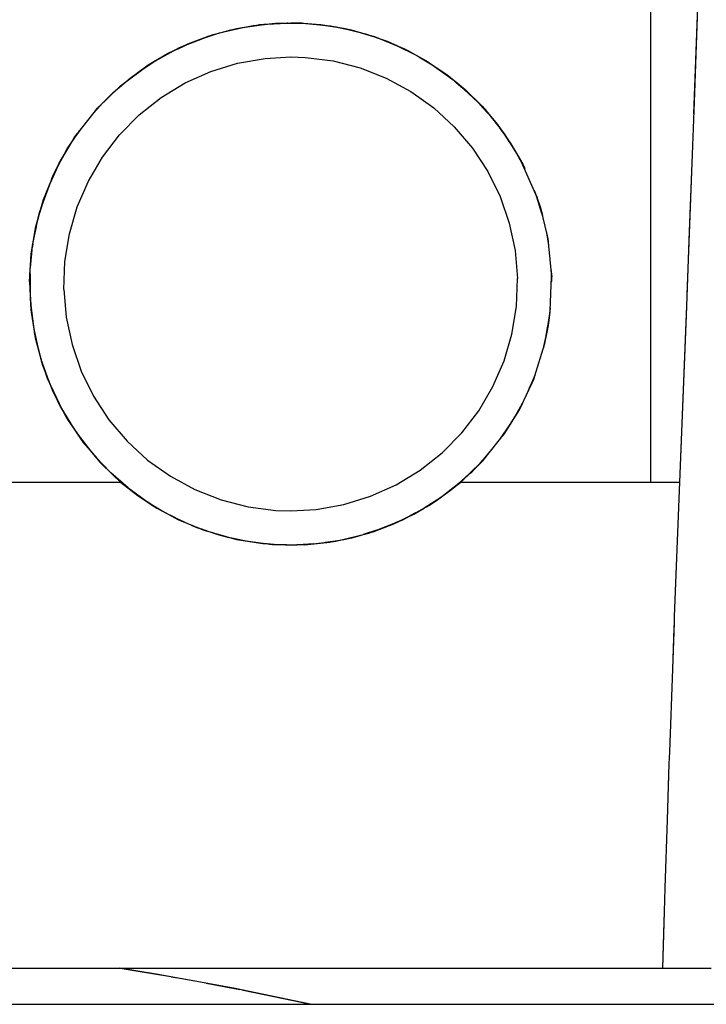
# Model space of a CAD drawing. Header units: millimetres. Extents: x 96940 to 101272, y 432237 to 434659.
# Tile 58 of 256: x 97676.547 to 97676.745, y 432611.753 to 432612.038. Entities that reach past the tile are written whole.
import ezdxf

# ---------------------------------------------------------------- set-up
doc = ezdxf.new("R2010")
doc.units = ezdxf.units.MM
doc.layers.add('citadis', color=7, linetype='Continuous')

msp = doc.modelspace()

# ---------------------------------------------------------------- linework, layer by layer
at = {"layer": 'citadis', "color": 7}
for p, q in [((97676.72905, 432612.02714), (97676.72905, 432612.05813)), ((97676.74153, 432612.01045), (97676.74318, 432612.05692)), ((97676.74166, 432612.01384), (97676.74299, 432612.05141)), ((97676.60256, 432612.03339), (97676.60932, 432612.03513)), ((97676.60481, 432612.03397), (97676.61075, 432612.03537)), ((97676.60768, 432612.03479), (97676.61411, 432612.03601)), ((97676.60893, 432612.03503), (97676.61054, 432612.03533)), ((97676.60928, 432612.03502), (97676.61177, 432612.03553)), ((97676.60928, 432612.03502), (97676.61177, 432612.03553)), ((97676.60932, 432612.03513), (97676.61514, 432612.03612)), ((97676.61112, 432612.03543), (97676.61721, 432612.03633)), ((97676.61411, 432612.03601), (97676.62063, 432612.03667)), ((97676.61411, 432612.03601), (97676.61411, 432612.03601)), ((97676.61411, 432612.03601), (97676.61411, 432612.03601)), ((97676.61514, 432612.03612), (97676.61597, 432612.03626)), ((97676.61515, 432612.03612), (97676.61727, 432612.03634)), ((97676.61597, 432612.03626), (97676.61735, 432612.03634)), ((97676.61654, 432612.03623), (97676.61907, 432612.03644)), ((97676.61654, 432612.03623), (97676.61907, 432612.03644)), ((97676.61735, 432612.03634), (97676.62361, 432612.03672)), ((97676.61836, 432612.0364), (97676.62369, 432612.03672)), ((97676.62062, 432612.03667), (97676.62063, 432612.03667)), ((97676.62063, 432612.03667), (97676.62719, 432612.03677)), ((97676.62063, 432612.03667), (97676.62063, 432612.03667)), ((97676.62361, 432612.03672), (97676.62499, 432612.0368)), ((97676.62371, 432612.03672), (97676.6238, 432612.03672)), ((97676.6238, 432612.03672), (97676.62643, 432612.03677)), ((97676.6238, 432612.03672), (97676.62665, 432612.03676)), ((97676.62391, 432612.03672), (97676.62992, 432612.03656)), ((97676.62399, 432612.03674), (97676.62425, 432612.03673)), ((97676.62399, 432612.03674), (97676.62425, 432612.03673)), ((97676.62499, 432612.0368), (97676.62667, 432612.03676)), ((97676.62667, 432612.03676), (97676.62758, 432612.03674)), ((97676.62719, 432612.03677), (97676.62719, 432612.03677)), ((97676.62719, 432612.03677), (97676.62719, 432612.03677)), ((97676.62719, 432612.03677), (97676.63375, 432612.03629)), ((97676.62758, 432612.03674), (97676.6282, 432612.03673)), ((97676.6276, 432612.03674), (97676.62927, 432612.03662)), ((97676.6282, 432612.03673), (97676.62944, 432612.0366)), ((97676.62945, 432612.0366), (97676.63539, 432612.03602)), ((97676.63197, 432612.03636), (97676.63662, 432612.03583)), ((97676.63374, 432612.03629), (97676.63375, 432612.03629)), ((97676.63375, 432612.03629), (97676.63375, 432612.03629)), ((97676.63375, 432612.03629), (97676.64024, 432612.03524)), ((97676.63504, 432612.03601), (97676.63779, 432612.03561)), ((97676.63504, 432612.03601), (97676.63779, 432612.03561)), ((97676.63539, 432612.03602), (97676.63649, 432612.03592)), ((97676.63547, 432612.03602), (97676.6368, 432612.03581)), ((97676.63649, 432612.03592), (97676.63858, 432612.03551)), ((97676.6368, 432612.03581), (97676.6382, 432612.03558)), ((97676.6368, 432612.03581), (97676.63844, 432612.03554)), ((97676.63701, 432612.03576), (97676.64298, 432612.03455)), ((97676.63858, 432612.03551), (97676.64122, 432612.035)), ((97676.64024, 432612.03524), (97676.64025, 432612.03524)), ((97676.64024, 432612.03524), (97676.64024, 432612.03524)), ((97676.64024, 432612.03524), (97676.64663, 432612.03363)), ((97676.59291, 432612.02961), (97676.60256, 432612.03339)), ((97676.5953, 432612.03071), (97676.60139, 432612.03302)), ((97676.60039, 432612.03254), (97676.60442, 432612.03387)), ((97676.60139, 432612.03302), (97676.60768, 432612.03479)), ((97676.60139, 432612.03302), (97676.6014, 432612.03302)), ((97676.60217, 432612.03324), (97676.60426, 432612.03383)), ((97676.60768, 432612.03479), (97676.60768, 432612.03479)), ((97676.60768, 432612.03479), (97676.60768, 432612.03479)), ((97676.64122, 432612.035), (97676.64213, 432612.03482)), ((97676.64129, 432612.03498), (97676.6432, 432612.03451)), ((97676.64213, 432612.03482), (97676.64379, 432612.03435)), ((97676.64234, 432612.03468), (97676.64508, 432612.03395)), ((97676.64234, 432612.03468), (97676.64508, 432612.03395)), ((97676.6432, 432612.03451), (97676.64342, 432612.03445)), ((97676.6432, 432612.03451), (97676.64348, 432612.03444)), ((97676.64346, 432612.03443), (97676.64922, 432612.03273)), ((97676.64379, 432612.03435), (97676.64803, 432612.03314)), ((97676.64662, 432612.03363), (97676.64663, 432612.03363)), ((97676.64663, 432612.03363), (97676.64663, 432612.03363)), ((97676.64663, 432612.03363), (97676.65285, 432612.03147)), ((97676.64803, 432612.03314), (97676.64917, 432612.03282)), ((97676.64815, 432612.03311), (97676.64947, 432612.03265)), ((97676.64887, 432612.0329), (97676.6497, 432612.03258)), ((97676.64887, 432612.0329), (97676.6497, 432612.03258)), ((97676.64917, 432612.03282), (97676.65037, 432612.03233)), ((97676.64947, 432612.03265), (97676.6501, 432612.03244)), ((97676.64947, 432612.03265), (97676.65019, 432612.0324)), ((97676.64977, 432612.03254), (97676.65208, 432612.03163)), ((97676.65037, 432612.03233), (97676.65648, 432612.02984)), ((97676.58416, 432612.0248), (97676.59291, 432612.02961)), ((97676.58943, 432612.0279), (97676.5953, 432612.03071)), ((97676.59181, 432612.029), (97676.59392, 432612.02997)), ((97676.59181, 432612.029), (97676.59392, 432612.02997)), ((97676.59237, 432612.02931), (97676.59482, 432612.03036)), ((97676.65285, 432612.03147), (97676.65286, 432612.03146)), ((97676.65285, 432612.03147), (97676.65285, 432612.03147)), ((97676.65285, 432612.03147), (97676.65887, 432612.02876)), ((97676.65617, 432612.02996), (97676.66071, 432612.02771)), ((97676.65648, 432612.02984), (97676.65766, 432612.02936)), ((97676.65673, 432612.02974), (97676.65844, 432612.02896)), ((97676.65708, 432612.02959), (97676.6581, 432612.02914)), ((97676.65719, 432612.02955), (97676.65724, 432612.02952)), ((97676.65719, 432612.02955), (97676.65724, 432612.02952)), ((97676.58384, 432612.0246), (97676.58943, 432612.0279)), ((97676.58943, 432612.0279), (97676.58943, 432612.0279)), ((97676.5922, 432612.02922), (97676.59237, 432612.02931)), ((97676.61759, 432612.0265), (97676.62499, 432612.02691)), ((97676.61759, 432612.0265), (97676.62499, 432612.02691)), ((97676.62499, 432612.02691), (97676.62924, 432612.02678)), ((97676.62499, 432612.02691), (97676.62924, 432612.02678)), ((97676.62924, 432612.02678), (97676.63726, 432612.02576)), ((97676.62924, 432612.02678), (97676.63726, 432612.02576)), ((97676.65766, 432612.02936), (97676.65819, 432612.0291)), ((97676.65819, 432612.0291), (97676.65846, 432612.02895)), ((97676.65846, 432612.02895), (97676.66366, 432612.02608)), ((97676.65887, 432612.02876), (97676.65887, 432612.02876)), ((97676.65887, 432612.02876), (97676.65887, 432612.02876)), ((97676.65887, 432612.02876), (97676.66463, 432612.02555)), ((97676.65961, 432612.02826), (97676.66232, 432612.02681)), ((97676.65961, 432612.02826), (97676.66232, 432612.02681)), ((97676.66205, 432612.02697), (97676.66587, 432612.02464)), ((97676.72905, 432612.00661), (97676.72905, 432612.02714)), ((97676.57583, 432612.01853), (97676.58416, 432612.0248)), ((97676.57857, 432612.02083), (97676.58384, 432612.0246)), ((97676.58255, 432612.02359), (97676.58577, 432612.02569)), ((97676.58384, 432612.0246), (97676.58384, 432612.0246)), ((97676.58384, 432612.02459), (97676.58384, 432612.0246)), ((97676.58407, 432612.02473), (97676.5845, 432612.02499)), ((97676.5853, 432612.02538), (97676.58613, 432612.02588)), ((97676.5853, 432612.02538), (97676.58613, 432612.02588)), ((97676.60189, 432612.02271), (97676.60962, 432612.02509)), ((97676.60189, 432612.02271), (97676.60962, 432612.02509)), ((97676.60962, 432612.02509), (97676.61759, 432612.0265)), ((97676.60962, 432612.02509), (97676.61759, 432612.0265)), ((97676.63726, 432612.02576), (97676.6451, 432612.02375)), ((97676.63726, 432612.02576), (97676.6451, 432612.02375)), ((97676.6451, 432612.02375), (97676.65263, 432612.0208)), ((97676.6451, 432612.02375), (97676.65263, 432612.0208)), ((97676.66366, 432612.02608), (97676.66451, 432612.02562)), ((97676.66405, 432612.02587), (97676.66455, 432612.02559)), ((97676.66428, 432612.02575), (97676.66431, 432612.02572)), ((97676.6644, 432612.02568), (97676.66444, 432612.02565)), ((97676.6644, 432612.02568), (97676.66444, 432612.02565)), ((97676.66451, 432612.02562), (97676.66455, 432612.02559)), ((97676.66455, 432612.02559), (97676.67222, 432612.02009)), ((97676.66463, 432612.02555), (97676.67008, 432612.02184)), ((97676.57365, 432612.01664), (97676.57857, 432612.02083)), ((97676.57857, 432612.02083), (97676.57857, 432612.02083)), ((97676.59451, 432612.0194), (97676.60189, 432612.02271)), ((97676.59451, 432612.0194), (97676.60189, 432612.02271)), ((97676.67008, 432612.02184), (97676.6754, 432612.01749)), ((97676.56927, 432612.01222), (97676.57583, 432612.01853)), ((97676.57401, 432612.01678), (97676.57611, 432612.01873)), ((97676.57611, 432612.01873), (97676.57653, 432612.01906)), ((97676.58759, 432612.0152), (97676.59451, 432612.0194)), ((97676.58759, 432612.0152), (97676.59451, 432612.0194)), ((97676.65263, 432612.0208), (97676.65975, 432612.01694)), ((97676.65263, 432612.0208), (97676.65975, 432612.01694)), ((97676.67222, 432612.02009), (97676.6731, 432612.01946)), ((97676.67249, 432612.01989), (97676.67366, 432612.01892)), ((97676.67255, 432612.01985), (97676.67343, 432612.01914)), ((97676.67274, 432612.01966), (97676.67483, 432612.01782)), ((97676.6731, 432612.01946), (97676.67379, 432612.0188)), ((97676.67379, 432612.0188), (97676.68038, 432612.01257)), ((97676.56911, 432612.01205), (97676.57365, 432612.01664)), ((97676.58124, 432612.01018), (97676.58759, 432612.0152)), ((97676.58124, 432612.01018), (97676.58759, 432612.0152)), ((97676.65975, 432612.01694), (97676.66633, 432612.01224)), ((97676.65975, 432612.01694), (97676.66633, 432612.01224)), ((97676.67539, 432612.01749), (97676.6754, 432612.01749)), ((97676.6754, 432612.01749), (97676.68029, 432612.01267)), ((97676.56804, 432612.01066), (97676.57072, 432612.01362)), ((97676.56922, 432612.01215), (97676.56955, 432612.01249)), ((97676.67886, 432612.01401), (97676.68174, 432612.01096)), ((97676.68026, 432612.01253), (97676.68215, 432612.01046)), ((97676.68026, 432612.01253), (97676.68215, 432612.01046)), ((97676.68029, 432612.01267), (97676.68029, 432612.01267)), ((97676.68029, 432612.01267), (97676.68029, 432612.01267)), ((97676.68029, 432612.01267), (97676.68472, 432612.00744)), ((97676.68038, 432612.01257), (97676.68042, 432612.01253)), ((97676.68039, 432612.01257), (97676.68151, 432612.01126)), ((97676.68042, 432612.01253), (97676.68115, 432612.01172)), ((97676.7412, 432612.00138), (97676.74166, 432612.01384)), ((97676.56352, 432612.00493), (97676.56927, 432612.01222)), ((97676.56835, 432612.01113), (97676.56911, 432612.01205)), ((97676.57556, 432612.00442), (97676.58124, 432612.01018)), ((97676.57556, 432612.00442), (97676.58124, 432612.01018)), ((97676.66633, 432612.01224), (97676.67228, 432612.00676)), ((97676.66633, 432612.01224), (97676.67228, 432612.00676)), ((97676.68115, 432612.01172), (97676.68186, 432612.01083)), ((97676.68162, 432612.01109), (97676.6819, 432612.01077)), ((97676.68186, 432612.01083), (97676.68616, 432612.00539)), ((97676.56271, 432612.00374), (97676.56485, 432612.00662)), ((97676.67228, 432612.00676), (97676.67751, 432612.00059)), ((97676.67228, 432612.00676), (97676.67751, 432612.00059)), ((97676.68472, 432612.00744), (97676.68472, 432612.00744)), ((97676.68472, 432612.00744), (97676.68865, 432612.00183)), ((97676.72905, 432611.9723), (97676.72905, 432612.00661)), ((97676.56042, 432612.00039), (97676.56396, 432612.00558)), ((97676.56216, 432612.00301), (97676.56332, 432612.00468)), ((97676.56216, 432612.00301), (97676.56301, 432612.00429)), ((97676.56257, 432612.00373), (97676.56352, 432612.00493)), ((97676.57063, 432611.99801), (97676.57556, 432612.00442)), ((97676.57063, 432611.99801), (97676.57556, 432612.00442)), ((97676.68546, 432612.00628), (97676.68716, 432612.00391)), ((97676.68546, 432612.00628), (97676.68716, 432612.00391)), ((97676.68614, 432612.00541), (97676.68619, 432612.00535)), ((97676.68616, 432612.00539), (97676.68681, 432612.00457)), ((97676.68643, 432612.00505), (97676.68721, 432612.00392)), ((97676.68649, 432612.00498), (97676.687, 432612.00426)), ((97676.68671, 432612.00461), (97676.68826, 432612.00223)), ((97676.68681, 432612.00457), (97676.68736, 432612.00368)), ((97676.55852, 432611.99682), (97676.56187, 432612.00251)), ((97676.55909, 432611.99789), (97676.56166, 432612.0022)), ((97676.56166, 432612.0022), (97676.56257, 432612.00373)), ((97676.56168, 432612.00219), (97676.56221, 432612.00301)), ((97676.56194, 432612.00268), (97676.56216, 432612.00301)), ((97676.56225, 432612.00319), (97676.56258, 432612.00374)), ((97676.56225, 432612.00319), (97676.56258, 432612.00374)), ((97676.68736, 432612.00368), (97676.69069, 432611.99829)), ((97676.68865, 432612.00183), (97676.69205, 432611.99591)), ((97676.73957, 432611.95816), (97676.7412, 432612.00138)), ((97676.74027, 432611.97646), (97676.74119, 432612.00122)), ((97676.55661, 432611.99325), (97676.56042, 432612.00039)), ((97676.67751, 432612.00059), (97676.68194, 432611.99382)), ((97676.67751, 432612.00059), (97676.68194, 432611.99382)), ((97676.69011, 432611.99923), (97676.69121, 432611.99726)), ((97676.69011, 432611.99923), (97676.69121, 432611.99726)), ((97676.69051, 432611.99857), (97676.69213, 432611.99551)), ((97676.69069, 432611.99829), (97676.69145, 432611.99706)), ((97676.55547, 432611.99032), (97676.55779, 432611.99545)), ((97676.55696, 432611.9939), (97676.5581, 432611.99623)), ((97676.55715, 432611.99428), (97676.55804, 432611.996)), ((97676.55763, 432611.99509), (97676.55808, 432611.99599)), ((97676.55764, 432611.99524), (97676.55797, 432611.99596)), ((97676.55764, 432611.99524), (97676.55797, 432611.99596)), ((97676.55804, 432611.996), (97676.55879, 432611.99739)), ((97676.55804, 432611.996), (97676.55851, 432611.99692)), ((97676.5581, 432611.99623), (97676.55909, 432611.99789)), ((97676.56653, 432611.99103), (97676.57063, 432611.99801)), ((97676.56653, 432611.99103), (97676.57063, 432611.99801)), ((97676.69094, 432611.99789), (97676.69161, 432611.99671)), ((97676.69141, 432611.99712), (97676.69152, 432611.99691)), ((97676.69145, 432611.99706), (97676.69163, 432611.99665)), ((97676.69163, 432611.99665), (97676.69576, 432611.98729)), ((97676.69205, 432611.99591), (97676.69263, 432611.99466)), ((97676.55359, 432611.98574), (97676.55661, 432611.99325)), ((97676.55588, 432611.99141), (97676.55626, 432611.99247)), ((97676.55602, 432611.9918), (97676.55646, 432611.99287)), ((97676.55626, 432611.99247), (97676.55648, 432611.99291)), ((97676.55648, 432611.99291), (97676.55696, 432611.9939)), ((97676.55661, 432611.99325), (97676.55661, 432611.99325)), ((97676.68194, 432611.99382), (97676.68551, 432611.98656)), ((97676.68194, 432611.99382), (97676.68551, 432611.98656)), ((97676.55291, 432611.98333), (97676.55587, 432611.99141)), ((97676.55614, 432611.99214), (97676.55624, 432611.99234)), ((97676.56332, 432611.98361), (97676.56653, 432611.99103)), ((97676.56332, 432611.98361), (97676.56653, 432611.99103)), ((97676.69536, 432611.98841), (97676.69716, 432611.98333)), ((97676.69576, 432611.98729), (97676.69617, 432611.98636)), ((97676.6959, 432611.98698), (97676.69691, 432611.98405)), ((97676.69593, 432611.9869), (97676.69646, 432611.98546)), ((97676.55139, 432611.97797), (97676.55359, 432611.98574)), ((97676.5525, 432611.98188), (97676.5535, 432611.98493)), ((97676.68551, 432611.98656), (97676.68815, 432611.97891)), ((97676.68551, 432611.98656), (97676.68815, 432611.97891)), ((97676.69603, 432611.98652), (97676.69752, 432611.98182)), ((97676.69608, 432611.98656), (97676.69619, 432611.98631)), ((97676.69608, 432611.98656), (97676.69619, 432611.98631)), ((97676.69617, 432611.98636), (97676.69697, 432611.98389)), ((97676.69624, 432611.98614), (97676.69635, 432611.98576)), ((97676.69624, 432611.98614), (97676.69635, 432611.98576)), ((97676.69691, 432611.98407), (97676.69691, 432611.98406)), ((97676.69697, 432611.98389), (97676.69719, 432611.98319)), ((97676.55207, 432611.98035), (97676.55242, 432611.982)), ((97676.55221, 432611.981), (97676.5528, 432611.98303)), ((97676.55222, 432611.98107), (97676.5526, 432611.98249)), ((97676.55225, 432611.98119), (97676.55229, 432611.98131)), ((97676.55225, 432611.98119), (97676.55229, 432611.98131)), ((97676.55242, 432611.982), (97676.55291, 432611.98333)), ((97676.56105, 432611.97584), (97676.56332, 432611.98361)), ((97676.56105, 432611.97584), (97676.56332, 432611.98361)), ((97676.69708, 432611.98319), (97676.69772, 432611.98095)), ((97676.69708, 432611.98319), (97676.69772, 432611.98095)), ((97676.69716, 432611.98333), (97676.69716, 432611.98333)), ((97676.69716, 432611.98333), (97676.69777, 432611.98118)), ((97676.69719, 432611.98319), (97676.69909, 432611.97524)), ((97676.55078, 432611.97432), (97676.55207, 432611.98035)), ((97676.55199, 432611.97998), (97676.5522, 432611.98081)), ((97676.68815, 432611.97891), (97676.68983, 432611.971)), ((97676.68815, 432611.97891), (97676.68983, 432611.971)), ((97676.55004, 432611.96999), (97676.55139, 432611.97797)), ((97676.55072, 432611.974), (97676.55154, 432611.97786)), ((97676.55975, 432611.96786), (97676.56105, 432611.97584)), ((97676.55975, 432611.96786), (97676.56105, 432611.97584)), ((97676.69891, 432611.97599), (97676.69948, 432611.97255)), ((97676.69891, 432611.97599), (97676.69948, 432611.97255)), ((97676.69893, 432611.9762), (97676.69953, 432611.97252)), ((97676.69893, 432611.9762), (97676.69953, 432611.97252)), ((97676.69904, 432611.97543), (97676.69913, 432611.97499)), ((97676.69904, 432611.97543), (97676.69913, 432611.97499)), ((97676.73945, 432611.95497), (97676.74027, 432611.97646)), ((97676.5503, 432611.9717), (97676.55049, 432611.97289)), ((97676.55035, 432611.97216), (97676.55048, 432611.97281)), ((97676.55035, 432611.97216), (97676.55048, 432611.97281)), ((97676.55037, 432611.97244), (97676.55078, 432611.97432)), ((97676.55037, 432611.97175), (97676.55053, 432611.97287)), ((97676.55049, 432611.97289), (97676.55058, 432611.97341)), ((97676.55049, 432611.97289), (97676.55053, 432611.9732)), ((97676.69909, 432611.97524), (97676.69929, 432611.9744)), ((97676.69915, 432611.975), (97676.69929, 432611.9742)), ((97676.69915, 432611.975), (97676.69929, 432611.9742)), ((97676.69928, 432611.97447), (97676.6993, 432611.9743)), ((97676.69928, 432611.97447), (97676.6993, 432611.9743)), ((97676.69929, 432611.9744), (97676.6994, 432611.97333)), ((97676.69929, 432611.9742), (97676.69936, 432611.97372)), ((97676.69929, 432611.9742), (97676.69936, 432611.97372)), ((97676.69938, 432611.97345), (97676.69942, 432611.97317)), ((97676.69938, 432611.97345), (97676.69942, 432611.97317)), ((97676.6994, 432611.97333), (97676.7004, 432611.96348)), ((97676.54955, 432611.96192), (97676.55004, 432611.96999)), ((97676.54979, 432611.96597), (97676.55042, 432611.97224)), ((97676.54984, 432611.96668), (97676.55027, 432611.97135)), ((97676.55027, 432611.97135), (97676.55037, 432611.97244)), ((97676.68983, 432611.971), (97676.69053, 432611.96294)), ((97676.68983, 432611.971), (97676.69053, 432611.96294)), ((97676.72905, 432611.95528), (97676.72905, 432611.9723)), ((97676.55945, 432611.95977), (97676.55975, 432611.96786)), ((97676.55945, 432611.95977), (97676.55975, 432611.96786)), ((97676.54959, 432611.96404), (97676.54984, 432611.96668)), ((97676.54959, 432611.96404), (97676.54962, 432611.96305)), ((97676.5496, 432611.96356), (97676.54964, 432611.96405)), ((97676.5496, 432611.96356), (97676.54964, 432611.96405)), ((97676.54961, 432611.96331), (97676.54968, 432611.9648)), ((97676.54968, 432611.9648), (97676.54972, 432611.9654)), ((97676.54968, 432611.9648), (97676.54969, 432611.96509)), ((97676.54968, 432611.96414), (97676.54973, 432611.95831)), ((97676.54969, 432611.96359), (97676.54972, 432611.96478)), ((97676.54979, 432611.96589), (97676.5498, 432611.96604)), ((97676.54979, 432611.96589), (97676.5498, 432611.96604)), ((97676.7002, 432611.96549), (97676.70026, 432611.96427)), ((97676.7002, 432611.96549), (97676.70026, 432611.96427)), ((97676.70022, 432611.96527), (97676.70034, 432611.962)), ((97676.70022, 432611.96527), (97676.70034, 432611.962)), ((97676.7003, 432611.96489), (97676.70041, 432611.9634)), ((97676.7003, 432611.96489), (97676.70041, 432611.9634)), ((97676.54955, 432611.96192), (97676.54992, 432611.95382)), ((97676.54962, 432611.96305), (97676.54975, 432611.95757)), ((97676.69022, 432611.95485), (97676.69053, 432611.96294)), ((97676.69022, 432611.95485), (97676.69053, 432611.96294)), ((97676.69997, 432611.95365), (97676.7004, 432611.96344)), ((97676.70038, 432611.96183), (97676.70041, 432611.9634)), ((97676.70038, 432611.96183), (97676.70041, 432611.9634)), ((97676.7004, 432611.96348), (97676.7004, 432611.96345)), ((97676.7004, 432611.96346), (97676.7004, 432611.96344)), ((97676.7004, 432611.96346), (97676.7004, 432611.96344)), ((97676.7004, 432611.96344), (97676.7004, 432611.96345)), ((97676.55945, 432611.95977), (97676.56014, 432611.95171)), ((97676.55945, 432611.95977), (97676.56014, 432611.95171)), ((97676.54974, 432611.95811), (97676.54977, 432611.957)), ((97676.54974, 432611.95811), (97676.54977, 432611.957)), ((97676.54975, 432611.95757), (97676.54981, 432611.95518)), ((97676.54979, 432611.95663), (97676.54989, 432611.95543)), ((97676.54979, 432611.95597), (97676.54986, 432611.95477)), ((97676.54982, 432611.95599), (97676.55054, 432611.94986)), ((97676.54981, 432611.95518), (97676.54989, 432611.9546)), ((97676.54984, 432611.95507), (97676.54985, 432611.95485)), ((97676.54984, 432611.95507), (97676.54985, 432611.95485)), ((97676.54989, 432611.9546), (97676.55055, 432611.9498)), ((97676.54992, 432611.95382), (97676.55117, 432611.94579)), ((97676.68893, 432611.94687), (97676.69022, 432611.95485)), ((97676.68893, 432611.94687), (97676.69022, 432611.95485)), ((97676.69913, 432611.94777), (97676.69994, 432611.95338)), ((97676.69913, 432611.94777), (97676.69994, 432611.95338)), ((97676.69958, 432611.95004), (97676.70005, 432611.9544)), ((97676.69958, 432611.95004), (97676.70005, 432611.9544)), ((97676.69968, 432611.95092), (97676.69995, 432611.95334)), ((97676.69968, 432611.95092), (97676.69995, 432611.95334)), ((97676.69982, 432611.95186), (97676.69994, 432611.95315)), ((97676.69982, 432611.95186), (97676.69994, 432611.95315)), ((97676.69987, 432611.95219), (97676.6999, 432611.9527)), ((97676.69987, 432611.95219), (97676.6999, 432611.9527)), ((97676.69992, 432611.95254), (97676.69997, 432611.95365)), ((97676.69996, 432611.95357), (97676.69997, 432611.9538)), ((97676.69996, 432611.95357), (97676.69997, 432611.9538)), ((97676.72905, 432611.90412), (97676.72905, 432611.95528)), ((97676.73744, 432611.90412), (97676.73945, 432611.95498)), ((97676.73935, 432611.95236), (97676.73945, 432611.95494)), ((97676.5505, 432611.95017), (97676.55079, 432611.9483)), ((97676.5505, 432611.95017), (97676.55079, 432611.9483)), ((97676.55055, 432611.9498), (97676.55096, 432611.94682)), ((97676.56014, 432611.95171), (97676.56182, 432611.9438)), ((97676.56014, 432611.95171), (97676.56182, 432611.9438)), ((97676.69829, 432611.94348), (97676.69958, 432611.95004)), ((97676.69829, 432611.94348), (97676.69958, 432611.95004)), ((97676.69947, 432611.94946), (97676.69966, 432611.95079)), ((97676.69966, 432611.95079), (97676.69992, 432611.95254)), ((97676.73841, 432611.92825), (97676.73935, 432611.95236)), ((97676.55075, 432611.94849), (97676.55097, 432611.94734)), ((97676.55082, 432611.94779), (97676.55106, 432611.94641)), ((97676.55084, 432611.94789), (97676.55215, 432611.94218)), ((97676.69841, 432611.94413), (97676.69931, 432611.94838)), ((97676.69852, 432611.94464), (97676.69907, 432611.94736)), ((97676.69852, 432611.94464), (97676.69907, 432611.94736)), ((97676.69873, 432611.9459), (97676.69934, 432611.94925)), ((97676.69873, 432611.9459), (97676.69934, 432611.94925)), ((97676.6989, 432611.94644), (97676.69907, 432611.94736)), ((97676.6989, 432611.94644), (97676.69907, 432611.94736)), ((97676.69903, 432611.94723), (97676.69917, 432611.94803)), ((97676.69903, 432611.94723), (97676.69917, 432611.94803)), ((97676.69907, 432611.94736), (97676.69945, 432611.94934)), ((97676.69907, 432611.94736), (97676.69945, 432611.94934)), ((97676.69931, 432611.94838), (97676.69947, 432611.94946)), ((97676.55096, 432611.94682), (97676.55109, 432611.9463)), ((97676.55109, 432611.9463), (97676.55239, 432611.94124)), ((97676.55117, 432611.94579), (97676.55328, 432611.93792)), ((97676.68665, 432611.9391), (97676.68893, 432611.94687)), ((97676.68665, 432611.9391), (97676.68893, 432611.94687)), ((97676.69791, 432611.94242), (97676.69894, 432611.94677)), ((97676.69791, 432611.94242), (97676.69894, 432611.94677)), ((97676.69835, 432611.94385), (97676.69841, 432611.94413)), ((97676.5522, 432611.94199), (97676.55273, 432611.94003)), ((97676.5522, 432611.94199), (97676.55273, 432611.94003)), ((97676.55239, 432611.94124), (97676.55302, 432611.93878)), ((97676.56182, 432611.9438), (97676.56447, 432611.93615)), ((97676.56182, 432611.9438), (97676.56447, 432611.93615)), ((97676.69552, 432611.93477), (97676.69835, 432611.94385)), ((97676.69812, 432611.94292), (97676.69829, 432611.94348)), ((97676.69812, 432611.94292), (97676.69829, 432611.94348)), ((97676.5526, 432611.94047), (97676.55291, 432611.93943)), ((97676.55274, 432611.93993), (97676.55472, 432611.9342)), ((97676.55293, 432611.93915), (97676.55309, 432611.93859)), ((97676.55302, 432611.93878), (97676.55315, 432611.93842)), ((97676.55315, 432611.93842), (97676.55362, 432611.93704)), ((97676.68344, 432611.93168), (97676.68665, 432611.9391)), ((97676.68344, 432611.93168), (97676.68665, 432611.9391)), ((97676.55328, 432611.93792), (97676.55623, 432611.93031)), ((97676.55362, 432611.93704), (97676.55462, 432611.93416)), ((97676.55373, 432611.93673), (97676.5551, 432611.9331)), ((97676.56447, 432611.93615), (97676.56803, 432611.92889)), ((97676.56447, 432611.93615), (97676.56803, 432611.92889)), ((97676.5544, 432611.93477), (97676.55502, 432611.93327)), ((97676.55462, 432611.93416), (97676.55546, 432611.93231)), ((97676.55472, 432611.93422), (97676.55561, 432611.93199)), ((97676.55472, 432611.93422), (97676.55561, 432611.93199)), ((97676.55531, 432611.93269), (97676.5557, 432611.93177)), ((97676.69149, 432611.92587), (97676.69475, 432611.9328)), ((97676.6929, 432611.92886), (97676.69526, 432611.9341)), ((97676.6929, 432611.92886), (97676.69526, 432611.9341)), ((97676.69405, 432611.93131), (97676.69522, 432611.934)), ((97676.69405, 432611.93131), (97676.69522, 432611.934)), ((97676.69467, 432611.93257), (97676.6956, 432611.93498)), ((97676.69467, 432611.93257), (97676.6956, 432611.93498)), ((97676.69475, 432611.9328), (97676.69521, 432611.93376)), ((97676.69482, 432611.93294), (97676.69541, 432611.93444)), ((97676.69482, 432611.93294), (97676.69541, 432611.93444)), ((97676.69492, 432611.93316), (97676.69541, 432611.93444)), ((97676.69492, 432611.93316), (97676.69541, 432611.93444)), ((97676.69521, 432611.93376), (97676.69552, 432611.93477)), ((97676.69533, 432611.93428), (97676.69556, 432611.9349)), ((97676.69533, 432611.93428), (97676.69556, 432611.9349)), ((97676.6954, 432611.93442), (97676.69543, 432611.93448)), ((97676.6954, 432611.93442), (97676.69543, 432611.93448)), ((97676.69541, 432611.93444), (97676.69545, 432611.93453)), ((97676.69541, 432611.93444), (97676.69545, 432611.93453)), ((97676.55546, 432611.93231), (97676.55732, 432611.92821)), ((97676.55566, 432611.93186), (97676.55807, 432611.92677)), ((97676.55623, 432611.93031), (97676.56001, 432611.92303)), ((97676.67934, 432611.9247), (97676.68344, 432611.93168)), ((97676.67934, 432611.9247), (97676.68344, 432611.93168)), ((97676.55732, 432611.92821), (97676.5581, 432611.9265)), ((97676.55755, 432611.92771), (97676.55869, 432611.92546)), ((97676.56803, 432611.92889), (97676.57246, 432611.92212)), ((97676.56803, 432611.92889), (97676.57246, 432611.92212)), ((97676.73744, 432611.90412), (97676.73841, 432611.92825)), ((97676.55798, 432611.92677), (97676.55869, 432611.92546)), ((97676.5581, 432611.9265), (97676.55961, 432611.9238)), ((97676.5583, 432611.92633), (97676.55936, 432611.92438)), ((97676.5583, 432611.92633), (97676.55936, 432611.92438)), ((97676.55869, 432611.92546), (97676.55894, 432611.92501)), ((97676.55885, 432611.92527), (97676.55932, 432611.92443)), ((97676.55907, 432611.92483), (97676.56222, 432611.91971)), ((97676.67442, 432611.91829), (97676.67934, 432611.9247)), ((97676.67442, 432611.91829), (97676.67934, 432611.9247)), ((97676.68667, 432611.91791), (97676.69066, 432611.92421)), ((97676.68667, 432611.91791), (97676.69066, 432611.92421)), ((97676.68681, 432611.91814), (97676.69083, 432611.92455)), ((97676.68956, 432611.92252), (97676.69199, 432611.92692)), ((97676.68956, 432611.92252), (97676.69199, 432611.92692)), ((97676.69066, 432611.92421), (97676.69203, 432611.92694)), ((97676.69066, 432611.92421), (97676.69203, 432611.92694)), ((97676.69083, 432611.92455), (97676.69099, 432611.92482)), ((97676.69085, 432611.92458), (97676.69132, 432611.92551)), ((97676.69085, 432611.92458), (97676.69132, 432611.92551)), ((97676.69099, 432611.92482), (97676.69149, 432611.92587)), ((97676.69105, 432611.92498), (97676.69115, 432611.92515)), ((97676.69105, 432611.92498), (97676.69115, 432611.92515)), ((97676.55961, 432611.9238), (97676.56021, 432611.92274)), ((97676.56001, 432611.92303), (97676.56457, 432611.91618)), ((97676.56021, 432611.92274), (97676.5605, 432611.9222)), ((97676.56023, 432611.92269), (97676.56162, 432611.92056)), ((97676.56044, 432611.92236), (97676.56064, 432611.922)), ((97676.56044, 432611.92236), (97676.56064, 432611.922)), ((97676.5605, 432611.9222), (97676.56335, 432611.91801)), ((97676.56067, 432611.92202), (97676.56089, 432611.92163)), ((97676.57246, 432611.92212), (97676.5777, 432611.91595)), ((97676.57246, 432611.92212), (97676.5777, 432611.91595)), ((97676.68839, 432611.92066), (97676.68981, 432611.92298)), ((97676.68839, 432611.92066), (97676.68981, 432611.92298)), ((97676.56265, 432611.91906), (97676.56385, 432611.91735)), ((97676.56265, 432611.91906), (97676.56385, 432611.91735)), ((97676.68562, 432611.91665), (97676.68843, 432611.92072)), ((97676.68562, 432611.91665), (97676.68843, 432611.92072)), ((97676.56315, 432611.91832), (97676.56373, 432611.91751)), ((97676.56335, 432611.91801), (97676.5647, 432611.91602)), ((97676.56344, 432611.91788), (97676.56716, 432611.91308)), ((97676.56457, 432611.91618), (97676.56986, 432611.90985)), ((97676.5647, 432611.91602), (97676.56488, 432611.91576)), ((97676.56471, 432611.91601), (97676.56582, 432611.91465)), ((97676.56488, 432611.91576), (97676.56721, 432611.91303)), ((97676.5777, 432611.91595), (97676.58365, 432611.91047)), ((97676.5777, 432611.91595), (97676.58365, 432611.91047)), ((97676.66873, 432611.91253), (97676.67442, 432611.91829)), ((97676.66873, 432611.91253), (97676.67442, 432611.91829)), ((97676.68049, 432611.91025), (97676.68681, 432611.91814)), ((97676.68614, 432611.91723), (97676.68667, 432611.91791)), ((97676.68614, 432611.91723), (97676.68667, 432611.91791)), ((97676.56526, 432611.91534), (97676.56536, 432611.9152)), ((97676.56526, 432611.91534), (97676.56536, 432611.9152)), ((97676.56535, 432611.91523), (97676.56546, 432611.91508)), ((97676.56721, 432611.91303), (97676.57012, 432611.9096)), ((97676.68023, 432611.91009), (97676.68257, 432611.91285)), ((97676.68023, 432611.91009), (97676.68257, 432611.91285)), ((97676.56791, 432611.9122), (97676.56916, 432611.9108)), ((97676.56791, 432611.9122), (97676.56916, 432611.9108)), ((97676.56847, 432611.91154), (97676.56888, 432611.91109)), ((97676.56871, 432611.91127), (97676.57282, 432611.90701)), ((97676.58365, 432611.91047), (97676.59023, 432611.90577)), ((97676.58365, 432611.91047), (97676.59023, 432611.90577)), ((97676.66239, 432611.90751), (97676.66873, 432611.91253)), ((97676.66239, 432611.90751), (97676.66873, 432611.91253)), ((97676.67414, 432611.90412), (97676.68049, 432611.91025)), ((97676.67691, 432611.90661), (97676.68106, 432611.91096)), ((97676.67691, 432611.90661), (97676.68106, 432611.91096)), ((97676.67977, 432611.90961), (97676.68042, 432611.91032)), ((97676.67977, 432611.90961), (97676.68042, 432611.91032)), ((97676.67995, 432611.90976), (97676.68096, 432611.91084)), ((97676.67995, 432611.90976), (97676.68096, 432611.91084)), ((97676.68084, 432611.91071), (97676.68093, 432611.9108)), ((97676.68084, 432611.91071), (97676.68093, 432611.9108)), ((97676.56986, 432611.90985), (97676.57583, 432611.90412)), ((97676.57012, 432611.9096), (97676.57038, 432611.9093)), ((97676.57015, 432611.90957), (97676.57205, 432611.90771)), ((97676.57038, 432611.9093), (97676.57583, 432611.90412)), ((97676.57075, 432611.90898), (97676.571, 432611.90871)), ((97676.65547, 432611.90331), (97676.66239, 432611.90751)), ((97676.65547, 432611.90331), (97676.66239, 432611.90751)), ((97676.67483, 432611.90483), (97676.67951, 432611.90934)), ((97676.67483, 432611.90483), (97676.67951, 432611.90934)), ((97676.67888, 432611.90873), (97676.68002, 432611.90989)), ((97676.67888, 432611.90873), (97676.68002, 432611.90989)), ((97676.67948, 432611.90928), (97676.67995, 432611.90976)), ((97676.67948, 432611.90928), (97676.67995, 432611.90976)), ((97676.67962, 432611.90941), (97676.67995, 432611.90976)), ((97676.67962, 432611.90941), (97676.67995, 432611.90976)), ((97676.57302, 432611.90682), (97676.57804, 432611.9025)), ((97676.57302, 432611.90682), (97676.57804, 432611.9025)), ((97676.57436, 432611.90553), (97676.57723, 432611.9031)), ((97676.57436, 432611.90553), (97676.57723, 432611.9031)), ((97676.59023, 432611.90577), (97676.59734, 432611.90191)), ((97676.59023, 432611.90577), (97676.59734, 432611.90191)), ((97676.67283, 432611.90312), (97676.67526, 432611.9052)), ((97676.67283, 432611.90312), (97676.67526, 432611.9052)), ((97676.67302, 432611.90326), (97676.67452, 432611.90453)), ((97676.67302, 432611.90326), (97676.67452, 432611.90453)), ((97676.67335, 432611.90352), (97676.67452, 432611.90453)), ((97676.67335, 432611.90352), (97676.67452, 432611.90453)), ((97676.67435, 432611.90442), (97676.67501, 432611.905)), ((97676.67435, 432611.90442), (97676.67501, 432611.905)), ((97676.6744, 432611.90443), (97676.67476, 432611.90471)), ((97676.6744, 432611.90443), (97676.67476, 432611.90471)), ((97676.67452, 432611.90453), (97676.67502, 432611.90497)), ((97676.67452, 432611.90453), (97676.67502, 432611.90497)), ((97676.5205, 432611.90412), (97676.57583, 432611.90412)), ((97676.57583, 432611.90412), (97676.58093, 432611.90011)), ((97676.57583, 432611.90412), (97676.58506, 432611.89734)), ((97676.57583, 432611.90412), (97676.58093, 432611.90011)), ((97676.59734, 432611.90191), (97676.60487, 432611.89896)), ((97676.59734, 432611.90191), (97676.60487, 432611.89896)), ((97676.64809, 432611.9), (97676.65547, 432611.90331)), ((97676.64809, 432611.9), (97676.65547, 432611.90331)), ((97676.66741, 432611.89897), (97676.67414, 432611.90412)), ((97676.66855, 432611.89984), (97676.67121, 432611.90173)), ((97676.66855, 432611.89984), (97676.67121, 432611.90173)), ((97676.66866, 432611.89992), (97676.67407, 432611.90418)), ((97676.66866, 432611.89992), (97676.67407, 432611.90418)), ((97676.67121, 432611.90173), (97676.67241, 432611.90276)), ((97676.67121, 432611.90173), (97676.67241, 432611.90276)), ((97676.67414, 432611.90412), (97676.67415, 432611.90412)), ((97676.67414, 432611.90412), (97676.72905, 432611.90412)), ((97676.72905, 432611.90412), (97676.73137, 432611.90412)), ((97676.72905, 432611.90412), (97676.73137, 432611.90412)), ((97676.73137, 432611.90412), (97676.73369, 432611.90412)), ((97676.73369, 432611.90412), (97676.73556, 432611.90412)), ((97676.73556, 432611.90412), (97676.73744, 432611.90412)), ((97676.73592, 432611.86522), (97676.73744, 432611.90412)), ((97676.58093, 432611.90011), (97676.58411, 432611.89802)), ((97676.58093, 432611.90011), (97676.58411, 432611.89802)), ((97676.60487, 432611.89896), (97676.61271, 432611.89696)), ((97676.60487, 432611.89896), (97676.61271, 432611.89696)), ((97676.64036, 432611.89762), (97676.64809, 432611.9)), ((97676.64036, 432611.89762), (97676.64809, 432611.9)), ((97676.66361, 432611.89664), (97676.66858, 432611.89986)), ((97676.66361, 432611.89664), (97676.66858, 432611.89986)), ((97676.6649, 432611.89736), (97676.66741, 432611.89897)), ((97676.66648, 432611.89837), (97676.66857, 432611.89985)), ((97676.66648, 432611.89837), (97676.66857, 432611.89985)), ((97676.66649, 432611.89837), (97676.66854, 432611.89983)), ((97676.66649, 432611.89837), (97676.66854, 432611.89983)), ((97676.66754, 432611.89912), (97676.66798, 432611.8994)), ((97676.66754, 432611.89912), (97676.66798, 432611.8994)), ((97676.66817, 432611.8996), (97676.66907, 432611.90024)), ((97676.66817, 432611.8996), (97676.66907, 432611.90024)), ((97676.58349, 432611.8985), (97676.58519, 432611.89739)), ((97676.58349, 432611.8985), (97676.58519, 432611.89739)), ((97676.58422, 432611.89796), (97676.58785, 432611.89581)), ((97676.58422, 432611.89796), (97676.58785, 432611.89581)), ((97676.5843, 432611.8979), (97676.58561, 432611.89704)), ((97676.5843, 432611.8979), (97676.58561, 432611.89704)), ((97676.58445, 432611.89779), (97676.58556, 432611.89707)), ((97676.58445, 432611.89779), (97676.58556, 432611.89707)), ((97676.58506, 432611.89734), (97676.5924, 432611.89333)), ((97676.58585, 432611.89688), (97676.58636, 432611.89655)), ((97676.58585, 432611.89688), (97676.58636, 432611.89655)), ((97676.58636, 432611.89655), (97676.59209, 432611.89346)), ((97676.58636, 432611.89655), (97676.59209, 432611.89346)), ((97676.61271, 432611.89696), (97676.62074, 432611.89593)), ((97676.61271, 432611.89696), (97676.62074, 432611.89593)), ((97676.62074, 432611.89593), (97676.62499, 432611.8958)), ((97676.62074, 432611.89593), (97676.62499, 432611.8958)), ((97676.62499, 432611.8958), (97676.63239, 432611.89622)), ((97676.62499, 432611.8958), (97676.63239, 432611.89622)), ((97676.63239, 432611.89622), (97676.64036, 432611.89762)), ((97676.63239, 432611.89622), (97676.64036, 432611.89762)), ((97676.65736, 432611.89321), (97676.6649, 432611.89736)), ((97676.66056, 432611.89482), (97676.66356, 432611.89659)), ((97676.66056, 432611.89482), (97676.66356, 432611.89659)), ((97676.66414, 432611.89694), (97676.66547, 432611.89772)), ((97676.66414, 432611.89694), (97676.66547, 432611.89772)), ((97676.66418, 432611.89696), (97676.6654, 432611.89767)), ((97676.66418, 432611.89696), (97676.6654, 432611.89767)), ((97676.6642, 432611.89697), (97676.66545, 432611.89771)), ((97676.6642, 432611.89697), (97676.66545, 432611.89771)), ((97676.66422, 432611.89698), (97676.66539, 432611.89767)), ((97676.66422, 432611.89698), (97676.66539, 432611.89767)), ((97676.66577, 432611.89789), (97676.66604, 432611.89806)), ((97676.66577, 432611.89789), (97676.66604, 432611.89806)), ((97676.66604, 432611.89806), (97676.6663, 432611.89824)), ((97676.66604, 432611.89806), (97676.6663, 432611.89824)), ((97676.59004, 432611.89462), (97676.59161, 432611.89383)), ((97676.59004, 432611.89462), (97676.59161, 432611.89383)), ((97676.59049, 432611.89437), (97676.59445, 432611.89247)), ((97676.59049, 432611.89437), (97676.59445, 432611.89247)), ((97676.5924, 432611.89333), (97676.59967, 432611.89028)), ((97676.64761, 432611.88938), (97676.65736, 432611.89321)), ((97676.65489, 432611.89224), (97676.65762, 432611.89341)), ((97676.65489, 432611.89224), (97676.65762, 432611.89341)), ((97676.65652, 432611.89288), (97676.65762, 432611.89341)), ((97676.65652, 432611.89288), (97676.65762, 432611.89341)), ((97676.65655, 432611.89289), (97676.65841, 432611.89379)), ((97676.65655, 432611.89289), (97676.65841, 432611.89379)), ((97676.65672, 432611.89302), (97676.65901, 432611.89415)), ((97676.65672, 432611.89302), (97676.65901, 432611.89415)), ((97676.65701, 432611.89312), (97676.65842, 432611.89379)), ((97676.65701, 432611.89312), (97676.65842, 432611.89379)), ((97676.65762, 432611.89341), (97676.66116, 432611.8953)), ((97676.65762, 432611.89341), (97676.66116, 432611.8953)), ((97676.65762, 432611.89341), (97676.65846, 432611.89382)), ((97676.65762, 432611.89341), (97676.65846, 432611.89382)), ((97676.65762, 432611.89341), (97676.65844, 432611.8938)), ((97676.65762, 432611.89341), (97676.65844, 432611.8938)), ((97676.65873, 432611.89394), (97676.66056, 432611.89482)), ((97676.65873, 432611.89394), (97676.66056, 432611.89482)), ((97676.59619, 432611.89168), (97676.59806, 432611.89088)), ((97676.59619, 432611.89168), (97676.59806, 432611.89088)), ((97676.59656, 432611.89158), (97676.60095, 432611.88992)), ((97676.59656, 432611.89158), (97676.60095, 432611.88992)), ((97676.59806, 432611.89088), (97676.5984, 432611.89076)), ((97676.59806, 432611.89088), (97676.5984, 432611.89076)), ((97676.59902, 432611.89056), (97676.60077, 432611.88997)), ((97676.59902, 432611.89056), (97676.60077, 432611.88997)), ((97676.59905, 432611.89055), (97676.60066, 432611.89001)), ((97676.59905, 432611.89055), (97676.60066, 432611.89001)), ((97676.59916, 432611.8905), (97676.6006, 432611.89002)), ((97676.59916, 432611.8905), (97676.6006, 432611.89002)), ((97676.5992, 432611.89058), (97676.6013, 432611.88982)), ((97676.5992, 432611.89058), (97676.6013, 432611.88982)), ((97676.59967, 432611.89028), (97676.60932, 432611.88755)), ((97676.64607, 432611.88901), (97676.64984, 432611.89026)), ((97676.64607, 432611.88901), (97676.64984, 432611.89026)), ((97676.64883, 432611.88977), (97676.65481, 432611.89205)), ((97676.64883, 432611.88977), (97676.65481, 432611.89205)), ((97676.65481, 432611.89205), (97676.65621, 432611.89273)), ((97676.65481, 432611.89205), (97676.65621, 432611.89273)), ((97676.60189, 432611.8896), (97676.60424, 432611.88882)), ((97676.60189, 432611.8896), (97676.60424, 432611.88882)), ((97676.60424, 432611.88882), (97676.60716, 432611.88812)), ((97676.60424, 432611.88882), (97676.60716, 432611.88812)), ((97676.607, 432611.88821), (97676.60892, 432611.88776)), ((97676.607, 432611.88821), (97676.60892, 432611.88776)), ((97676.60794, 432611.88795), (97676.61167, 432611.88722)), ((97676.60794, 432611.88795), (97676.61167, 432611.88722)), ((97676.6083, 432611.88784), (97676.60977, 432611.88749)), ((97676.6083, 432611.88784), (97676.60977, 432611.88749)), ((97676.60837, 432611.88782), (97676.60976, 432611.88749)), ((97676.60837, 432611.88782), (97676.60976, 432611.88749)), ((97676.60932, 432611.88755), (97676.61973, 432611.88609)), ((97676.61024, 432611.88738), (97676.61056, 432611.8873)), ((97676.61024, 432611.88738), (97676.61056, 432611.8873)), ((97676.61056, 432611.8873), (97676.61698, 432611.88634)), ((97676.61056, 432611.8873), (97676.61698, 432611.88634)), ((97676.63497, 432611.8867), (97676.63934, 432611.88736)), ((97676.63497, 432611.8867), (97676.63934, 432611.88736)), ((97676.6374, 432611.88698), (97676.63925, 432611.88734)), ((97676.6374, 432611.88698), (97676.63925, 432611.88734)), ((97676.63742, 432611.88698), (97676.63919, 432611.88733)), ((97676.63742, 432611.88698), (97676.63919, 432611.88733)), ((97676.63791, 432611.88703), (97676.63916, 432611.88732)), ((97676.63791, 432611.88703), (97676.63916, 432611.88732)), ((97676.63807, 432611.88705), (97676.64761, 432611.88938)), ((97676.63853, 432611.8872), (97676.63921, 432611.88733)), ((97676.63853, 432611.8872), (97676.63921, 432611.88733)), ((97676.63932, 432611.88736), (97676.6395, 432611.8874)), ((97676.63932, 432611.88736), (97676.6395, 432611.8874)), ((97676.63983, 432611.88745), (97676.64266, 432611.88801)), ((97676.63983, 432611.88745), (97676.64266, 432611.88801)), ((97676.64266, 432611.88801), (97676.64576, 432611.88889)), ((97676.64266, 432611.88801), (97676.64576, 432611.88889)), ((97676.64653, 432611.88912), (97676.64802, 432611.88954)), ((97676.64653, 432611.88912), (97676.64802, 432611.88954)), ((97676.64656, 432611.88913), (97676.64798, 432611.88953)), ((97676.64656, 432611.88913), (97676.64798, 432611.88953)), ((97676.6466, 432611.88913), (97676.64801, 432611.88954)), ((97676.6466, 432611.88913), (97676.64801, 432611.88954)), ((97676.64661, 432611.88914), (97676.64798, 432611.88953)), ((97676.64661, 432611.88914), (97676.64798, 432611.88953)), ((97676.64695, 432611.88922), (97676.64716, 432611.8893)), ((97676.64695, 432611.88922), (97676.64716, 432611.8893)), ((97676.64832, 432611.88963), (97676.64883, 432611.88977)), ((97676.64832, 432611.88963), (97676.64883, 432611.88977)), ((97676.61698, 432611.88634), (97676.61839, 432611.88625)), ((97676.61698, 432611.88634), (97676.61839, 432611.88625)), ((97676.61716, 432611.88645), (97676.62025, 432611.88613)), ((97676.61716, 432611.88645), (97676.62025, 432611.88613)), ((97676.61885, 432611.88622), (97676.62097, 432611.88608)), ((97676.61885, 432611.88622), (97676.62097, 432611.88608)), ((97676.61886, 432611.88622), (97676.62025, 432611.88613)), ((97676.61886, 432611.88622), (97676.62025, 432611.88613)), ((97676.61887, 432611.88621), (97676.62025, 432611.88613)), ((97676.61887, 432611.88621), (97676.62025, 432611.88613)), ((97676.61921, 432611.88619), (97676.62007, 432611.88609)), ((97676.61921, 432611.88619), (97676.62007, 432611.88609)), ((97676.61973, 432611.88609), (97676.62888, 432611.88601)), ((97676.62025, 432611.88613), (97676.62374, 432611.88606)), ((97676.62025, 432611.88613), (97676.62096, 432611.88608)), ((97676.62025, 432611.88613), (97676.62374, 432611.88606)), ((97676.62025, 432611.88613), (97676.62096, 432611.88608)), ((97676.62153, 432611.88605), (97676.62345, 432611.88593)), ((97676.62153, 432611.88605), (97676.62345, 432611.88593)), ((97676.62345, 432611.88593), (97676.62687, 432611.886)), ((97676.62345, 432611.88593), (97676.62687, 432611.886)), ((97676.62681, 432611.88603), (97676.62714, 432611.88603)), ((97676.62681, 432611.88603), (97676.62714, 432611.88603)), ((97676.62711, 432611.88603), (97676.63161, 432611.88632)), ((97676.62711, 432611.88603), (97676.63161, 432611.88632)), ((97676.62772, 432611.88602), (97676.62928, 432611.88606)), ((97676.62772, 432611.88602), (97676.62928, 432611.88606)), ((97676.62774, 432611.88602), (97676.62926, 432611.88605)), ((97676.62774, 432611.88602), (97676.62926, 432611.88605)), ((97676.62777, 432611.88602), (97676.62925, 432611.88605)), ((97676.62777, 432611.88602), (97676.62925, 432611.88605)), ((97676.62798, 432611.88603), (97676.62899, 432611.88602)), ((97676.62798, 432611.88603), (97676.62899, 432611.88602)), ((97676.62888, 432611.88601), (97676.63807, 432611.88705)), ((97676.62958, 432611.88606), (97676.62992, 432611.88607)), ((97676.62958, 432611.88606), (97676.62992, 432611.88607)), ((97676.62992, 432611.88607), (97676.63634, 432611.88677)), ((97676.62992, 432611.88607), (97676.63634, 432611.88677)), ((97676.63634, 432611.88677), (97676.63706, 432611.88691)), ((97676.63634, 432611.88677), (97676.63706, 432611.88691)), ((97676.73586, 432611.86352), (97676.73592, 432611.86522)), ((97676.73538, 432611.85003), (97676.73586, 432611.86352)), ((97676.73538, 432611.85003), (97676.7358, 432611.86196)), ((97676.7358, 432611.86196), (97676.73586, 432611.86352)), ((97676.73451, 432611.82615), (97676.73538, 432611.85003)), ((97676.7344, 432611.82271), (97676.73451, 432611.82615)), ((97676.73386, 432611.80653), (97676.7344, 432611.82271)), ((97676.73429, 432611.81959), (97676.7344, 432611.82271)), ((97676.73386, 432611.80653), (97676.73429, 432611.81959)), ((97676.73321, 432611.78691), (97676.73386, 432611.80653)), ((97676.73299, 432611.77992), (97676.73321, 432611.78691)), ((97676.73249, 432611.76364), (97676.73299, 432611.77992)), ((97676.7329, 432611.77706), (97676.73299, 432611.77992)), ((97676.73249, 432611.76364), (97676.7329, 432611.77706)), ((97676.53754, 432611.76364), (97676.55996, 432611.76364)), ((97676.56003, 432611.76364), (97676.58815, 432611.76364)), ((97676.58611, 432611.76197), (97676.57548, 432611.76364)), ((97676.57581, 432611.76364), (97676.57967, 432611.763)), ((97676.57977, 432611.76298), (97676.59032, 432611.76122)), ((97676.58815, 432611.76364), (97676.60246, 432611.76364)), ((97676.60247, 432611.76364), (97676.61523, 432611.76364)), ((97676.61523, 432611.76364), (97676.63563, 432611.76364)), ((97676.63571, 432611.76364), (97676.66036, 432611.76364)), ((97676.66036, 432611.76364), (97676.67771, 432611.76364)), ((97676.67771, 432611.76364), (97676.69293, 432611.76364)), ((97676.69293, 432611.76364), (97676.73249, 432611.76364)), ((97676.73249, 432611.76364), (97676.7396, 432611.76364)), ((97676.7396, 432611.76364), (97676.7465, 432611.76364)), ((97676.74116, 432611.76364), (97676.74212, 432611.76364)), ((97676.74212, 432611.76364), (97676.7437, 432611.76364)), ((97676.60851, 432611.7579), (97676.58611, 432611.76197)), ((97676.59045, 432611.7612), (97676.59361, 432611.76068)), ((97676.59361, 432611.76068), (97676.60048, 432611.75939)), ((97676.60058, 432611.75937), (97676.61033, 432611.75754)), ((97676.63066, 432611.75323), (97676.60851, 432611.7579)), ((97676.61095, 432611.75742), (97676.61126, 432611.75736)), ((97676.61126, 432611.75736), (97676.62848, 432611.75374)), ((97676.62848, 432611.75374), (97676.63062, 432611.75324)), ((97676.00062, 432611.75323), (97676.8737, 432611.75323)), ((97676.63064, 432611.75324), (97676.63066, 432611.75323))]:
    msp.add_line(p, q, dxfattribs=at)
for centre, start, end in [((97676.60375, 432612.04877), 294.4857, 294.7155), ((97676.68842, 432611.89757), 124.7849, 124.9017)]:
    msp.add_arc(centre, 0.01503, start, end, dxfattribs=at)

doc.saveas('drawing.dxf')
